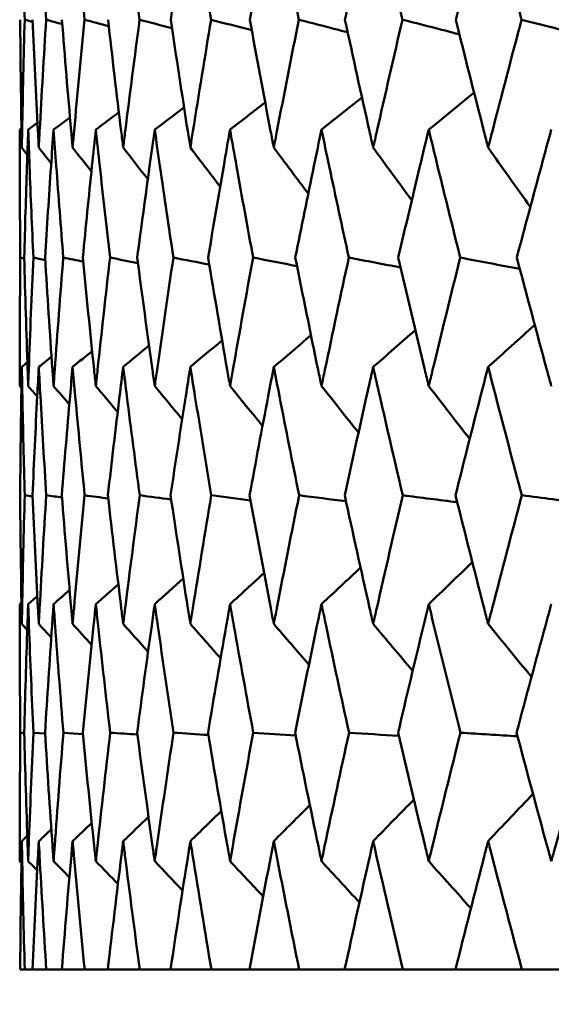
# Model space of a CAD drawing. Header units: millimetres. Extents: x 123 to 2417, y 726 to 3130.
# Tile 42 of 196: x 720.24 to 722.71, y 808.15 to 812.74. Entities that reach past the tile are written whole.
import ezdxf

# ---------------------------------------------------------------- set-up
doc = ezdxf.new("R2010")
doc.units = ezdxf.units.MM
doc.header["$LTSCALE"] = 12
doc.layers.add('Widoczne (ISO)', color=7, linetype='Continuous', lineweight=50)

msp = doc.modelspace()

# ---------------------------------------------------------------- linework, layer by layer
at = {"layer": 'Widoczne (ISO)'}
for p, q in [((720.2597, 811.6272), (720.2414, 811.6311)), ((720.2984, 810.5192), (720.262, 810.5243)), ((720.2595, 809.4179), (720.2414, 809.4192)), ((720.3567, 809.4154), (720.3023, 809.4192)), ((720.5324, 809.413), (720.4418, 809.4192)), ((720.2406, 808.3166), (720.262, 808.3166)), ((720.2981, 808.3166), (720.262, 808.3166)), ((720.2981, 808.3166), (720.3623, 808.3166)), ((720.4343, 808.3166), (720.3623, 808.3166)), ((720.4343, 808.3166), (720.541, 808.3166)), ((720.6487, 808.3166), (720.541, 808.3166)), ((720.6487, 808.3166), (720.7974, 808.3166)), ((720.9404, 808.3166), (720.7974, 808.3166)), ((720.9404, 808.3166), (721.1305, 808.3166)), ((721.3082, 808.3166), (721.1305, 808.3166)), ((721.3082, 808.3166), (721.5391, 808.3166)), ((721.7508, 808.3166), (721.5391, 808.3166)), ((721.7508, 808.3166), (722.0215, 808.3166)), ((722.2663, 808.3166), (722.0215, 808.3166)), ((722.2663, 808.3166), (722.5757, 808.3166)), ((722.8527, 808.3166), (722.5757, 808.3166))]:
    msp.add_line(p, q, dxfattribs=at)
msp.add_circle((740.2385, 776.3166), 50, dxfattribs=at)
for points, knots in [([(720.2618, 812.7387), (720.2583, 812.8684), (720.2551, 812.9981), (720.2509, 813.1955), (720.2496, 813.2632), (720.2484, 813.3308)], [0.01681985, 0.01681985, 0.01681985, 0.01681985, 0.06159108, 0.06159108, 0.08495433, 0.08495433, 0.08495433, 0.08495433]), ([(720.3618, 812.7387), (720.3537, 812.8684), (720.3459, 812.9981), (720.3347, 813.1955), (720.3309, 813.2632), (720.3273, 813.3308)], [0.01681985, 0.01681985, 0.01681985, 0.01681985, 0.06159108, 0.06159108, 0.08495433, 0.08495433, 0.08495433, 0.08495433]), ([(720.5403, 812.7387), (720.5275, 812.8684), (720.5151, 812.9981), (720.4969, 813.1955), (720.4908, 813.2632), (720.4848, 813.3308)], [0.01681985, 0.01681985, 0.01681985, 0.01681985, 0.06159108, 0.06159108, 0.08495433, 0.08495433, 0.08495433, 0.08495433]), ([(720.7965, 812.7387), (720.7792, 812.8684), (720.7623, 812.9981), (720.7371, 813.1955), (720.7286, 813.2632), (720.7202, 813.3308)], [0.01681985, 0.01681985, 0.01681985, 0.01681985, 0.06159108, 0.06159108, 0.08495433, 0.08495433, 0.08495433, 0.08495433]), ([(721.0327, 813.3308), (721.0219, 813.2632), (721.0113, 813.1955), (720.9806, 812.9981), (720.9608, 812.8684), (720.9414, 812.7387)], [0.03825175, 0.03825175, 0.03825175, 0.03825175, 0.06160817, 0.06160817, 0.10638617, 0.10638617, 0.10638617, 0.10638617]), ([(721.1294, 812.7387), (721.1076, 812.8684), (721.0862, 812.9981), (721.0543, 813.1955), (721.0434, 813.2632), (721.0327, 813.3308)], [0.01681985, 0.01681985, 0.01681985, 0.01681985, 0.06159108, 0.06159108, 0.08495433, 0.08495433, 0.08495433, 0.08495433]), ([(721.4209, 813.3308), (721.4079, 813.2632), (721.3949, 813.1955), (721.3575, 812.9981), (721.3333, 812.8684), (721.3094, 812.7387)], [0.03825175, 0.03825175, 0.03825175, 0.03825175, 0.06160817, 0.06160817, 0.10638617, 0.10638617, 0.10638617, 0.10638617]), ([(721.5377, 812.7387), (721.5116, 812.8684), (721.4858, 812.9981), (721.4471, 813.1955), (721.434, 813.2632), (721.4209, 813.3308)], [0.01681985, 0.01681985, 0.01681985, 0.01681985, 0.06159108, 0.06159108, 0.08495433, 0.08495433, 0.08495433, 0.08495433]), ([(721.8834, 813.3308), (721.8681, 813.2632), (721.8529, 813.1955), (721.8089, 812.9981), (721.7804, 812.8684), (721.7522, 812.7387)], [0.03825175, 0.03825175, 0.03825175, 0.03825175, 0.06160817, 0.06160817, 0.10638617, 0.10638617, 0.10638617, 0.10638617]), ([(722.0199, 812.7387), (721.9894, 812.8684), (721.9594, 812.9981), (721.9141, 813.1955), (721.8987, 813.2632), (721.8834, 813.3308)], [0.01681985, 0.01681985, 0.01681985, 0.01681985, 0.06159108, 0.06159108, 0.08495433, 0.08495433, 0.08495433, 0.08495433]), ([(722.4184, 813.3308), (722.4009, 813.2632), (722.3835, 813.1955), (722.3331, 812.9981), (722.3003, 812.8684), (722.2679, 812.7387)], [0.03825175, 0.03825175, 0.03825175, 0.03825175, 0.06160817, 0.06160817, 0.10638617, 0.10638617, 0.10638617, 0.10638617]), ([(722.5739, 812.7387), (722.5393, 812.8684), (722.5051, 812.9981), (722.4535, 813.1955), (722.4359, 813.2632), (722.4184, 813.3308)], [0.01681985, 0.01681985, 0.01681985, 0.01681985, 0.06159108, 0.06159108, 0.08495433, 0.08495433, 0.08495433, 0.08495433]), ([(720.2407, 812.7387), (720.2421, 812.5657), (720.2442, 812.3926), (720.2475, 812.194), (720.2479, 812.1685), (720.2484, 812.1429)], [0.02053386, 0.02053386, 0.02053386, 0.02053386, 0.08016461, 0.08016461, 0.08898694, 0.08898694, 0.08898694, 0.08898694]), ([(720.2484, 812.1429), (720.2489, 812.1684), (720.2493, 812.1939), (720.2531, 812.3925), (720.2571, 812.5656), (720.2618, 812.7387)], [0.07138254, 0.07138254, 0.07138254, 0.07138254, 0.08018544, 0.08018544, 0.13983561, 0.13983561, 0.13983561, 0.13983561]), ([(720.2984, 812.7387), (720.306, 812.5657), (720.3143, 812.3926), (720.3246, 812.194), (720.3259, 812.1685), (720.3273, 812.1429)], [0.02053386, 0.02053386, 0.02053386, 0.02053386, 0.08016461, 0.08016461, 0.08898694, 0.08898694, 0.08898694, 0.08898694]), ([(720.3273, 812.1429), (720.3287, 812.1684), (720.33, 812.1939), (720.3408, 812.3925), (720.351, 812.5656), (720.3618, 812.7387)], [0.07138254, 0.07138254, 0.07138254, 0.07138254, 0.08018544, 0.08018544, 0.13983561, 0.13983561, 0.13983561, 0.13983561]), ([(720.4349, 812.7387), (720.4485, 812.5657), (720.4629, 812.3926), (720.4803, 812.194), (720.4825, 812.1685), (720.4848, 812.1429)], [0.02053386, 0.02053386, 0.02053386, 0.02053386, 0.08016461, 0.08016461, 0.08898694, 0.08898694, 0.08898694, 0.08898694]), ([(720.4848, 812.1429), (720.487, 812.1684), (720.4893, 812.1939), (720.5071, 812.3925), (720.5234, 812.5656), (720.5403, 812.7387)], [0.07138254, 0.07138254, 0.07138254, 0.07138254, 0.08018544, 0.08018544, 0.13983561, 0.13983561, 0.13983561, 0.13983561]), ([(720.6495, 812.7387), (720.6692, 812.5657), (720.6896, 812.3926), (720.7139, 812.194), (720.717, 812.1685), (720.7202, 812.1429)], [0.02053386, 0.02053386, 0.02053386, 0.02053386, 0.08016461, 0.08016461, 0.08898694, 0.08898694, 0.08898694, 0.08898694]), ([(720.7202, 812.1429), (720.7234, 812.1684), (720.7265, 812.1939), (720.7513, 812.3925), (720.7735, 812.5656), (720.7965, 812.7387)], [0.07138254, 0.07138254, 0.07138254, 0.07138254, 0.08018544, 0.08018544, 0.13983561, 0.13983561, 0.13983561, 0.13983561]), ([(720.9414, 812.7387), (720.9671, 812.5657), (720.9935, 812.3926), (721.0246, 812.194), (721.0286, 812.1685), (721.0327, 812.1429)], [0.02053386, 0.02053386, 0.02053386, 0.02053386, 0.08016461, 0.08016461, 0.08898694, 0.08898694, 0.08898694, 0.08898694]), ([(721.0327, 812.1429), (721.0367, 812.1684), (721.0407, 812.1939), (721.0723, 812.3925), (721.1005, 812.5656), (721.1294, 812.7387)], [0.07138254, 0.07138254, 0.07138254, 0.07138254, 0.08018544, 0.08018544, 0.13983561, 0.13983561, 0.13983561, 0.13983561]), ([(721.3094, 812.7387), (721.341, 812.5657), (721.3733, 812.3926), (721.4111, 812.194), (721.416, 812.1685), (721.4209, 812.1429)], [0.02053386, 0.02053386, 0.02053386, 0.02053386, 0.08016461, 0.08016461, 0.08898694, 0.08898694, 0.08898694, 0.08898694]), ([(721.4209, 812.1429), (721.4258, 812.1684), (721.4307, 812.1939), (721.469, 812.3925), (721.503, 812.5656), (721.5377, 812.7387)], [0.07138254, 0.07138254, 0.07138254, 0.07138254, 0.08018544, 0.08018544, 0.13983561, 0.13983561, 0.13983561, 0.13983561]), ([(721.7522, 812.7387), (721.7895, 812.5657), (721.8276, 812.3926), (721.872, 812.194), (721.8777, 812.1685), (721.8834, 812.1429)], [0.02053386, 0.02053386, 0.02053386, 0.02053386, 0.08016461, 0.08016461, 0.08898694, 0.08898694, 0.08898694, 0.08898694]), ([(721.8834, 812.1429), (721.8892, 812.1684), (721.8949, 812.1939), (721.9398, 812.3925), (721.9795, 812.5656), (722.0199, 812.7387)], [0.07138254, 0.07138254, 0.07138254, 0.07138254, 0.08018544, 0.08018544, 0.13983561, 0.13983561, 0.13983561, 0.13983561]), ([(722.2679, 812.7387), (722.3109, 812.5657), (722.3545, 812.3926), (722.4053, 812.194), (722.4118, 812.1685), (722.4184, 812.1429)], [0.02053386, 0.02053386, 0.02053386, 0.02053386, 0.08016461, 0.08016461, 0.08898694, 0.08898694, 0.08898694, 0.08898694]), ([(722.4184, 812.1429), (722.425, 812.1684), (722.4315, 812.1939), (722.4828, 812.3925), (722.528, 812.5656), (722.5739, 812.7387)], [0.07138254, 0.07138254, 0.07138254, 0.07138254, 0.08018544, 0.08018544, 0.13983561, 0.13983561, 0.13983561, 0.13983561]), ([(720.2414, 811.6311), (720.24, 811.7731), (720.2392, 811.9151), (720.2386, 812.1136), (720.2385, 812.1701), (720.2385, 812.2267)], [0.01259731, 0.01259731, 0.01259731, 0.01259731, 0.06159863, 0.06159863, 0.08110666, 0.08110666, 0.08110666, 0.08110666]), ([(720.278, 812.2267), (720.276, 812.1701), (720.274, 812.1136), (720.2675, 811.9151), (720.2633, 811.7731), (720.2596, 811.6311)], [0.04208868, 0.04208868, 0.04208868, 0.04208868, 0.06158988, 0.06158988, 0.11059803, 0.11059803, 0.11059803, 0.11059803]), ([(720.3021, 811.6311), (720.2957, 811.7731), (720.2897, 811.9151), (720.2821, 812.1136), (720.28, 812.1701), (720.278, 812.2267)], [0.01259731, 0.01259731, 0.01259731, 0.01259731, 0.06159863, 0.06159863, 0.08110666, 0.08110666, 0.08110666, 0.08110666]), ([(720.3962, 812.2267), (720.3922, 812.1701), (720.3883, 812.1136), (720.3747, 811.9151), (720.3654, 811.7731), (720.3566, 811.6311)], [0.04208868, 0.04208868, 0.04208868, 0.04208868, 0.06158988, 0.06158988, 0.11059803, 0.11059803, 0.11059803, 0.11059803]), ([(720.4415, 811.6311), (720.4301, 811.7731), (720.4191, 811.9151), (720.4044, 812.1136), (720.4003, 812.1701), (720.3962, 812.2267)], [0.01259731, 0.01259731, 0.01259731, 0.01259731, 0.06159863, 0.06159863, 0.08110666, 0.08110666, 0.08110666, 0.08110666]), ([(720.5928, 812.2267), (720.5868, 812.1701), (720.5808, 812.1136), (720.5602, 811.9151), (720.5459, 811.7731), (720.5321, 811.6311)], [0.04208868, 0.04208868, 0.04208868, 0.04208868, 0.06158988, 0.06158988, 0.11059803, 0.11059803, 0.11059803, 0.11059803]), ([(720.6591, 811.6311), (720.6426, 811.7731), (720.6266, 811.9151), (720.6049, 812.1136), (720.5988, 812.1701), (720.5928, 812.2267)], [0.01259731, 0.01259731, 0.01259731, 0.01259731, 0.06159863, 0.06159863, 0.08110666, 0.08110666, 0.08110666, 0.08110666]), ([(720.8669, 812.2267), (720.8589, 812.1701), (720.851, 812.1136), (720.8234, 811.9151), (720.8042, 811.7731), (720.7854, 811.6311)], [0.04208868, 0.04208868, 0.04208868, 0.04208868, 0.06158988, 0.06158988, 0.11059803, 0.11059803, 0.11059803, 0.11059803]), ([(720.9539, 811.6311), (720.9325, 811.7731), (720.9115, 811.9151), (720.8829, 812.1136), (720.8749, 812.1701), (720.8669, 812.2267)], [0.01259731, 0.01259731, 0.01259731, 0.01259731, 0.06159863, 0.06159863, 0.08110666, 0.08110666, 0.08110666, 0.08110666]), ([(721.2174, 812.2267), (721.2075, 812.1701), (721.1976, 812.1136), (721.1632, 811.9151), (721.1391, 811.7731), (721.1155, 811.6311)], [0.04208868, 0.04208868, 0.04208868, 0.04208868, 0.06158988, 0.06158988, 0.11059803, 0.11059803, 0.11059803, 0.11059803]), ([(721.3248, 811.6311), (721.2985, 811.7731), (721.2728, 811.9151), (721.2373, 812.1136), (721.2273, 812.1701), (721.2174, 812.2267)], [0.01259731, 0.01259731, 0.01259731, 0.01259731, 0.06159863, 0.06159863, 0.08110666, 0.08110666, 0.08110666, 0.08110666]), ([(721.643, 812.2267), (721.6312, 812.1701), (721.6194, 812.1136), (721.5784, 811.9151), (721.5494, 811.7731), (721.521, 811.6311)], [0.04208868, 0.04208868, 0.04208868, 0.04208868, 0.06158988, 0.06158988, 0.11059803, 0.11059803, 0.11059803, 0.11059803]), ([(721.7703, 811.6311), (721.7394, 811.7731), (721.7088, 811.9151), (721.6667, 812.1136), (721.6548, 812.1701), (721.643, 812.2267)], [0.01259731, 0.01259731, 0.01259731, 0.01259731, 0.06159863, 0.06159863, 0.08110666, 0.08110666, 0.08110666, 0.08110666]), ([(722.142, 812.2267), (722.1283, 812.1701), (722.1147, 812.1136), (722.0671, 811.9151), (722.0335, 811.7731), (722.0004, 811.6311)], [0.04208868, 0.04208868, 0.04208868, 0.04208868, 0.06158988, 0.06158988, 0.11059803, 0.11059803, 0.11059803, 0.11059803]), ([(722.2888, 811.6311), (722.2532, 811.7731), (722.218, 811.9151), (722.1694, 812.1136), (722.1557, 812.1701), (722.142, 812.2267)], [0.01259731, 0.01259731, 0.01259731, 0.01259731, 0.06159863, 0.06159863, 0.08110666, 0.08110666, 0.08110666, 0.08110666]), ([(722.7124, 812.2267), (722.6969, 812.1701), (722.6815, 812.1136), (722.6276, 811.9151), (722.5895, 811.7731), (722.5518, 811.6311)], [0.04208868, 0.04208868, 0.04208868, 0.04208868, 0.06158988, 0.06158988, 0.11059803, 0.11059803, 0.11059803, 0.11059803]), ([(720.2385, 811.0331), (720.2385, 811.0584), (720.2385, 811.0837), (720.2388, 811.283), (720.2397, 811.4571), (720.2414, 811.6311)], [0.06686277, 0.06686277, 0.06686277, 0.06686277, 0.07557848, 0.07557848, 0.13558897, 0.13558897, 0.13558897, 0.13558897]), ([(720.2596, 811.6311), (720.2641, 811.4571), (720.2694, 811.2831), (720.2762, 811.0838), (720.2771, 811.0584), (720.278, 811.0331)], [0.01556037, 0.01556037, 0.01556037, 0.01556037, 0.07555527, 0.07555527, 0.08428623, 0.08428623, 0.08428623, 0.08428623]), ([(720.278, 811.0331), (720.2789, 811.0584), (720.2798, 811.0837), (720.2871, 811.283), (720.2943, 811.4571), (720.3021, 811.6311)], [0.06686277, 0.06686277, 0.06686277, 0.06686277, 0.07557848, 0.07557848, 0.13558897, 0.13558897, 0.13558897, 0.13558897]), ([(720.3566, 811.6311), (720.3673, 811.4571), (720.3787, 811.2831), (720.3927, 811.0838), (720.3944, 811.0584), (720.3962, 811.0331)], [0.01556037, 0.01556037, 0.01556037, 0.01556037, 0.07555527, 0.07555527, 0.08428623, 0.08428623, 0.08428623, 0.08428623]), ([(720.3962, 811.0331), (720.398, 811.0584), (720.3998, 811.0837), (720.4142, 811.283), (720.4275, 811.4571), (720.4415, 811.6311)], [0.06686277, 0.06686277, 0.06686277, 0.06686277, 0.07557848, 0.07557848, 0.13558897, 0.13558897, 0.13558897, 0.13558897]), ([(720.5321, 811.6311), (720.549, 811.4571), (720.5665, 811.2831), (720.5874, 811.0838), (720.5901, 811.0584), (720.5928, 811.0331)], [0.01556037, 0.01556037, 0.01556037, 0.01556037, 0.07555527, 0.07555527, 0.08428623, 0.08428623, 0.08428623, 0.08428623]), ([(720.5928, 811.0331), (720.5955, 811.0584), (720.5982, 811.0837), (720.6196, 811.283), (720.639, 811.4571), (720.6591, 811.6311)], [0.06686277, 0.06686277, 0.06686277, 0.06686277, 0.07557848, 0.07557848, 0.13558897, 0.13558897, 0.13558897, 0.13558897]), ([(720.7854, 811.6311), (720.8083, 811.4571), (720.8319, 811.2831), (720.8597, 811.0838), (720.8633, 811.0584), (720.8669, 811.0331)], [0.01556037, 0.01556037, 0.01556037, 0.01556037, 0.07555527, 0.07555527, 0.08428623, 0.08428623, 0.08428623, 0.08428623]), ([(720.8669, 811.0331), (720.8704, 811.0584), (720.874, 811.0837), (720.9023, 811.283), (720.9278, 811.4571), (720.9539, 811.6311)], [0.06686277, 0.06686277, 0.06686277, 0.06686277, 0.07557848, 0.07557848, 0.13558897, 0.13558897, 0.13558897, 0.13558897]), ([(721.1155, 811.6311), (721.1443, 811.4571), (721.1739, 811.2831), (721.2086, 811.0838), (721.213, 811.0584), (721.2174, 811.0331)], [0.01556037, 0.01556037, 0.01556037, 0.01556037, 0.07555527, 0.07555527, 0.08428623, 0.08428623, 0.08428623, 0.08428623]), ([(721.2174, 811.0331), (721.2218, 811.0584), (721.2263, 811.0837), (721.2614, 811.283), (721.2928, 811.4571), (721.3248, 811.6311)], [0.06686277, 0.06686277, 0.06686277, 0.06686277, 0.07557848, 0.07557848, 0.13558897, 0.13558897, 0.13558897, 0.13558897]), ([(721.521, 811.6311), (721.5557, 811.4571), (721.5911, 811.2831), (721.6325, 811.0838), (721.6377, 811.0584), (721.643, 811.0331)], [0.01556037, 0.01556037, 0.01556037, 0.01556037, 0.07555527, 0.07555527, 0.08428623, 0.08428623, 0.08428623, 0.08428623]), ([(721.643, 811.0331), (721.6483, 811.0584), (721.6536, 811.0837), (721.6954, 811.283), (721.7325, 811.4571), (721.7703, 811.6311)], [0.06686277, 0.06686277, 0.06686277, 0.06686277, 0.07557848, 0.07557848, 0.13558897, 0.13558897, 0.13558897, 0.13558897]), ([(722.0004, 811.6311), (722.0408, 811.4571), (722.0819, 811.2831), (722.1298, 811.0838), (722.1359, 811.0584), (722.142, 811.0331)], [0.01556037, 0.01556037, 0.01556037, 0.01556037, 0.07555527, 0.07555527, 0.08428623, 0.08428623, 0.08428623, 0.08428623]), ([(722.142, 811.0331), (722.1481, 811.0584), (722.1542, 811.0837), (722.2025, 811.283), (722.2453, 811.4571), (722.2888, 811.6311)], [0.06686277, 0.06686277, 0.06686277, 0.06686277, 0.07557848, 0.07557848, 0.13558897, 0.13558897, 0.13558897, 0.13558897]), ([(722.5518, 811.6311), (722.5977, 811.4571), (722.6444, 811.2831), (722.6986, 811.0838), (722.7055, 811.0584), (722.7124, 811.0331)], [0.01556037, 0.01556037, 0.01556037, 0.01556037, 0.07555527, 0.07555527, 0.08428623, 0.08428623, 0.08428623, 0.08428623]), ([(720.2484, 811.1219), (720.2476, 811.0768), (720.2468, 811.0317), (720.2437, 810.8325), (720.2419, 810.6784), (720.2406, 810.5243)], [0.04598621, 0.04598621, 0.04598621, 0.04598621, 0.06155279, 0.06155279, 0.11473062, 0.11473062, 0.11473062, 0.11473062]), ([(720.262, 810.5243), (720.2577, 810.6784), (720.2541, 810.8325), (720.2501, 811.0316), (720.2492, 811.0768), (720.2484, 811.1219)], [0.00838421, 0.00838421, 0.00838421, 0.00838421, 0.06155515, 0.06155515, 0.07712864, 0.07712864, 0.07712864, 0.07712864]), ([(720.3273, 811.1219), (720.3249, 811.0768), (720.3225, 811.0317), (720.3123, 810.8325), (720.305, 810.6784), (720.2982, 810.5243)], [0.04598621, 0.04598621, 0.04598621, 0.04598621, 0.06155279, 0.06155279, 0.11473062, 0.11473062, 0.11473062, 0.11473062]), ([(720.3622, 810.5243), (720.3524, 810.6784), (720.3433, 810.8325), (720.3322, 811.0316), (720.3297, 811.0768), (720.3273, 811.1219)], [0.00838421, 0.00838421, 0.00838421, 0.00838421, 0.06155515, 0.06155515, 0.07712864, 0.07712864, 0.07712864, 0.07712864]), ([(720.4848, 811.1219), (720.4808, 811.0768), (720.4768, 811.0317), (720.4595, 810.8325), (720.4467, 810.6784), (720.4345, 810.5243)], [0.04598621, 0.04598621, 0.04598621, 0.04598621, 0.06155279, 0.06155279, 0.11473062, 0.11473062, 0.11473062, 0.11473062]), ([(720.5408, 810.5243), (720.5256, 810.6784), (720.511, 810.8325), (720.4928, 811.0316), (720.4888, 811.0768), (720.4848, 811.1219)], [0.00838421, 0.00838421, 0.00838421, 0.00838421, 0.06155515, 0.06155515, 0.07712864, 0.07712864, 0.07712864, 0.07712864]), ([(720.7202, 811.1219), (720.7146, 811.0768), (720.7091, 811.0317), (720.6848, 810.8325), (720.6665, 810.6784), (720.6489, 810.5243)], [0.04598621, 0.04598621, 0.04598621, 0.04598621, 0.06155279, 0.06155279, 0.11473062, 0.11473062, 0.11473062, 0.11473062]), ([(720.7972, 810.5243), (720.7766, 810.6784), (720.7566, 810.8325), (720.7314, 811.0316), (720.7258, 811.0768), (720.7202, 811.1219)], [0.00838421, 0.00838421, 0.00838421, 0.00838421, 0.06155515, 0.06155515, 0.07712864, 0.07712864, 0.07712864, 0.07712864]), ([(721.0327, 811.1219), (721.0255, 811.0768), (721.0184, 811.0317), (720.9872, 810.8325), (720.9636, 810.6784), (720.9406, 810.5243)], [0.04598621, 0.04598621, 0.04598621, 0.04598621, 0.06155279, 0.06155279, 0.11473062, 0.11473062, 0.11473062, 0.11473062]), ([(721.1303, 810.5243), (721.1044, 810.6784), (721.0791, 810.8325), (721.047, 811.0316), (721.0398, 811.0768), (721.0327, 811.1219)], [0.00838421, 0.00838421, 0.00838421, 0.00838421, 0.06155515, 0.06155515, 0.07712864, 0.07712864, 0.07712864, 0.07712864]), ([(721.4209, 811.1219), (721.4122, 811.0768), (721.4036, 811.0317), (721.3656, 810.8325), (721.3368, 810.6784), (721.3085, 810.5243)], [0.04598621, 0.04598621, 0.04598621, 0.04598621, 0.06155279, 0.06155279, 0.11473062, 0.11473062, 0.11473062, 0.11473062]), ([(721.5388, 810.5243), (721.5077, 810.6784), (721.4771, 810.8325), (721.4384, 811.0316), (721.4296, 811.0768), (721.4209, 811.1219)], [0.00838421, 0.00838421, 0.00838421, 0.00838421, 0.06155515, 0.06155515, 0.07712864, 0.07712864, 0.07712864, 0.07712864]), ([(721.8834, 811.1219), (721.8733, 811.0768), (721.8631, 811.0317), (721.8185, 810.8325), (721.7846, 810.6784), (721.7511, 810.5243)], [0.04598621, 0.04598621, 0.04598621, 0.04598621, 0.06155279, 0.06155279, 0.11473062, 0.11473062, 0.11473062, 0.11473062]), ([(722.0211, 810.5243), (721.9849, 810.6784), (721.9493, 810.8325), (721.9039, 811.0316), (721.8936, 811.0768), (721.8834, 811.1219)], [0.00838421, 0.00838421, 0.00838421, 0.00838421, 0.06155515, 0.06155515, 0.07712864, 0.07712864, 0.07712864, 0.07712864]), ([(722.4184, 811.1219), (722.4068, 811.0768), (722.3952, 811.0317), (722.3441, 810.8325), (722.3051, 810.6784), (722.2667, 810.5243)], [0.04598621, 0.04598621, 0.04598621, 0.04598621, 0.06155279, 0.06155279, 0.11473062, 0.11473062, 0.11473062, 0.11473062]), ([(722.5753, 810.5243), (722.5342, 810.6784), (722.4936, 810.8325), (722.4418, 811.0316), (722.4301, 811.0768), (722.4184, 811.1219)], [0.00838421, 0.00838421, 0.00838421, 0.00838421, 0.06155515, 0.06155515, 0.07712864, 0.07712864, 0.07712864, 0.07712864]), ([(720.2406, 810.5243), (720.242, 810.3492), (720.2442, 810.1741), (720.2475, 809.9745), (720.248, 809.95), (720.2484, 809.9255)], [0.01044349, 0.01044349, 0.01044349, 0.01044349, 0.07085106, 0.07085106, 0.07930241, 0.07930241, 0.07930241, 0.07930241]), ([(720.2484, 809.9255), (720.2488, 809.9499), (720.2493, 809.9744), (720.2531, 810.174), (720.2572, 810.3492), (720.262, 810.5243)], [0.06241522, 0.06241522, 0.06241522, 0.06241522, 0.0708546, 0.0708546, 0.13127416, 0.13127416, 0.13127416, 0.13127416]), ([(720.2982, 810.5243), (720.3059, 810.3492), (720.3143, 810.1741), (720.3247, 809.9745), (720.326, 809.95), (720.3273, 809.9255)], [0.01044349, 0.01044349, 0.01044349, 0.01044349, 0.07085106, 0.07085106, 0.07930241, 0.07930241, 0.07930241, 0.07930241]), ([(720.3273, 809.9255), (720.3286, 809.9499), (720.3299, 809.9744), (720.3408, 810.174), (720.3511, 810.3492), (720.3622, 810.5243)], [0.06241522, 0.06241522, 0.06241522, 0.06241522, 0.0708546, 0.0708546, 0.13127416, 0.13127416, 0.13127416, 0.13127416]), ([(720.4345, 810.5243), (720.4483, 810.3492), (720.4629, 810.1741), (720.4804, 809.9745), (720.4826, 809.95), (720.4848, 809.9255)], [0.01044349, 0.01044349, 0.01044349, 0.01044349, 0.07085106, 0.07085106, 0.07930241, 0.07930241, 0.07930241, 0.07930241]), ([(720.4848, 809.9255), (720.4869, 809.9499), (720.4891, 809.9744), (720.5071, 810.174), (720.5236, 810.3492), (720.5408, 810.5243)], [0.06241522, 0.06241522, 0.06241522, 0.06241522, 0.0708546, 0.0708546, 0.13127416, 0.13127416, 0.13127416, 0.13127416]), ([(720.6489, 810.5243), (720.6689, 810.3492), (720.6897, 810.1741), (720.7141, 809.9745), (720.7172, 809.95), (720.7202, 809.9255)], [0.01044349, 0.01044349, 0.01044349, 0.01044349, 0.07085106, 0.07085106, 0.07930241, 0.07930241, 0.07930241, 0.07930241]), ([(720.7202, 809.9255), (720.7232, 809.9499), (720.7263, 809.9744), (720.7512, 810.174), (720.7738, 810.3492), (720.7972, 810.5243)], [0.06241522, 0.06241522, 0.06241522, 0.06241522, 0.0708546, 0.0708546, 0.13127416, 0.13127416, 0.13127416, 0.13127416]), ([(720.9406, 810.5243), (720.9667, 810.3492), (720.9935, 810.1741), (721.0249, 809.9745), (721.0288, 809.95), (721.0327, 809.9255)], [0.01044349, 0.01044349, 0.01044349, 0.01044349, 0.07085106, 0.07085106, 0.07930241, 0.07930241, 0.07930241, 0.07930241]), ([(721.0327, 809.9255), (721.0365, 809.9499), (721.0404, 809.9744), (721.0723, 810.174), (721.1009, 810.3492), (721.1303, 810.5243)], [0.06241522, 0.06241522, 0.06241522, 0.06241522, 0.0708546, 0.0708546, 0.13127416, 0.13127416, 0.13127416, 0.13127416]), ([(721.3085, 810.5243), (721.3406, 810.3492), (721.3733, 810.1741), (721.4115, 809.9745), (721.4162, 809.95), (721.4209, 809.9255)], [0.01044349, 0.01044349, 0.01044349, 0.01044349, 0.07085106, 0.07085106, 0.07930241, 0.07930241, 0.07930241, 0.07930241]), ([(721.4209, 809.9255), (721.4256, 809.9499), (721.4303, 809.9744), (721.469, 810.174), (721.5035, 810.3492), (721.5388, 810.5243)], [0.06241522, 0.06241522, 0.06241522, 0.06241522, 0.0708546, 0.0708546, 0.13127416, 0.13127416, 0.13127416, 0.13127416]), ([(721.7511, 810.5243), (721.789, 810.3492), (721.8276, 810.1741), (721.8724, 809.9745), (721.8779, 809.95), (721.8834, 809.9255)], [0.01044349, 0.01044349, 0.01044349, 0.01044349, 0.07085106, 0.07085106, 0.07930241, 0.07930241, 0.07930241, 0.07930241]), ([(721.8834, 809.9255), (721.889, 809.9499), (721.8945, 809.9744), (721.9397, 810.174), (721.9801, 810.3492), (722.0211, 810.5243)], [0.06241522, 0.06241522, 0.06241522, 0.06241522, 0.0708546, 0.0708546, 0.13127416, 0.13127416, 0.13127416, 0.13127416]), ([(722.2667, 810.5243), (722.3103, 810.3492), (722.3545, 810.1741), (722.4058, 809.9745), (722.4121, 809.95), (722.4184, 809.9255)], [0.01044349, 0.01044349, 0.01044349, 0.01044349, 0.07085106, 0.07085106, 0.07930241, 0.07930241, 0.07930241, 0.07930241]), ([(722.4184, 809.9255), (722.4247, 809.9499), (722.431, 809.9744), (722.4827, 810.174), (722.5287, 810.3492), (722.5753, 810.5243)], [0.06241522, 0.06241522, 0.06241522, 0.06241522, 0.0708546, 0.0708546, 0.13127416, 0.13127416, 0.13127416, 0.13127416]), ([(720.2414, 809.4192), (720.2398, 809.5851), (720.2389, 809.7511), (720.2386, 809.9505), (720.2385, 809.984), (720.2385, 810.0174)], [0.00418374, 0.00418374, 0.00418374, 0.00418374, 0.06147247, 0.06147247, 0.07302352, 0.07302352, 0.07302352, 0.07302352]), ([(720.278, 810.0174), (720.2768, 809.984), (720.2756, 809.9505), (720.2688, 809.7511), (720.2638, 809.5851), (720.2595, 809.4192)], [0.04993807, 0.04993807, 0.04993807, 0.04993807, 0.0614821, 0.0614821, 0.11877783, 0.11877783, 0.11877783, 0.11877783]), ([(720.3023, 809.4192), (720.2947, 809.5851), (720.2879, 809.7511), (720.2804, 809.9505), (720.2792, 809.984), (720.278, 810.0174)], [0.00418374, 0.00418374, 0.00418374, 0.00418374, 0.06147247, 0.06147247, 0.07302352, 0.07302352, 0.07302352, 0.07302352]), ([(720.3962, 810.0174), (720.3939, 809.984), (720.3915, 809.9505), (720.3776, 809.7511), (720.3667, 809.5851), (720.3564, 809.4192)], [0.04993807, 0.04993807, 0.04993807, 0.04993807, 0.0614821, 0.0614821, 0.11877783, 0.11877783, 0.11877783, 0.11877783]), ([(720.4418, 809.4192), (720.4284, 809.5851), (720.4156, 809.7511), (720.401, 809.9505), (720.3986, 809.984), (720.3962, 810.0174)], [0.00418374, 0.00418374, 0.00418374, 0.00418374, 0.06147247, 0.06147247, 0.07302352, 0.07302352, 0.07302352, 0.07302352]), ([(720.5928, 810.0174), (720.5892, 809.984), (720.5857, 809.9505), (720.5647, 809.7511), (720.5479, 809.5851), (720.5318, 809.4192)], [0.04993807, 0.04993807, 0.04993807, 0.04993807, 0.0614821, 0.0614821, 0.11877783, 0.11877783, 0.11877783, 0.11877783]), ([(720.6595, 809.4192), (720.6402, 809.5851), (720.6215, 809.7511), (720.6, 809.9505), (720.5964, 809.984), (720.5928, 810.0174)], [0.00418374, 0.00418374, 0.00418374, 0.00418374, 0.06147247, 0.06147247, 0.07302352, 0.07302352, 0.07302352, 0.07302352]), ([(720.8669, 810.0174), (720.8621, 809.984), (720.8574, 809.9505), (720.8295, 809.7511), (720.8069, 809.5851), (720.785, 809.4192)], [0.04993807, 0.04993807, 0.04993807, 0.04993807, 0.0614821, 0.0614821, 0.11877783, 0.11877783, 0.11877783, 0.11877783]), ([(720.9544, 809.4192), (720.9293, 809.5851), (720.9049, 809.7511), (720.8764, 809.9505), (720.8716, 809.984), (720.8669, 810.0174)], [0.00418374, 0.00418374, 0.00418374, 0.00418374, 0.06147247, 0.06147247, 0.07302352, 0.07302352, 0.07302352, 0.07302352]), ([(721.2174, 810.0174), (721.2115, 809.984), (721.2057, 809.9505), (721.1709, 809.7511), (721.1426, 809.5851), (721.1149, 809.4192)], [0.04993807, 0.04993807, 0.04993807, 0.04993807, 0.0614821, 0.0614821, 0.11877783, 0.11877783, 0.11877783, 0.11877783]), ([(721.3254, 809.4192), (721.2947, 809.5851), (721.2646, 809.7511), (721.2292, 809.9505), (721.2233, 809.984), (721.2174, 810.0174)], [0.00418374, 0.00418374, 0.00418374, 0.00418374, 0.06147247, 0.06147247, 0.07302352, 0.07302352, 0.07302352, 0.07302352]), ([(721.643, 810.0174), (721.636, 809.984), (721.629, 809.9505), (721.5875, 809.7511), (721.5536, 809.5851), (721.5203, 809.4192)], [0.04993807, 0.04993807, 0.04993807, 0.04993807, 0.0614821, 0.0614821, 0.11877783, 0.11877783, 0.11877783, 0.11877783]), ([(721.7711, 809.4192), (721.7348, 809.5851), (721.6991, 809.7511), (721.6571, 809.9505), (721.65, 809.984), (721.643, 810.0174)], [0.00418374, 0.00418374, 0.00418374, 0.00418374, 0.06147247, 0.06147247, 0.07302352, 0.07302352, 0.07302352, 0.07302352]), ([(722.142, 810.0174), (722.1339, 809.984), (722.1258, 809.9505), (722.0778, 809.7511), (722.0384, 809.5851), (721.9996, 809.4192)], [0.04993807, 0.04993807, 0.04993807, 0.04993807, 0.0614821, 0.0614821, 0.11877783, 0.11877783, 0.11877783, 0.11877783]), ([(722.2896, 809.4192), (722.2479, 809.5851), (722.2069, 809.7511), (722.1582, 809.9505), (722.1501, 809.984), (722.142, 810.0174)], [0.00418374, 0.00418374, 0.00418374, 0.00418374, 0.06147247, 0.06147247, 0.07302352, 0.07302352, 0.07302352, 0.07302352]), ([(722.7124, 810.0174), (722.7032, 809.984), (722.6941, 809.9505), (722.6397, 809.7511), (722.595, 809.5851), (722.5509, 809.4192)], [0.04993807, 0.04993807, 0.04993807, 0.04993807, 0.0614821, 0.0614821, 0.11877783, 0.11877783, 0.11877783, 0.11877783]), ([(720.2385, 808.8208), (720.2385, 808.844), (720.2385, 808.8672), (720.2388, 809.0666), (720.2397, 809.2429), (720.2414, 809.4192)], [0.05804162, 0.05804162, 0.05804162, 0.05804162, 0.06605559, 0.06605559, 0.12689392, 0.12689392, 0.12689392, 0.12689392]), ([(720.2595, 809.4192), (720.2641, 809.2429), (720.2694, 809.0667), (720.2764, 808.8673), (720.2772, 808.844), (720.278, 808.8208)], [0.00523804, 0.00523804, 0.00523804, 0.00523804, 0.06606705, 0.06606705, 0.07409033, 0.07409033, 0.07409033, 0.07409033]), ([(720.278, 808.8208), (720.2788, 808.844), (720.2797, 808.8672), (720.287, 809.0666), (720.2943, 809.2429), (720.3023, 809.4192)], [0.05804162, 0.05804162, 0.05804162, 0.05804162, 0.06605559, 0.06605559, 0.12689392, 0.12689392, 0.12689392, 0.12689392]), ([(720.3564, 809.4192), (720.3673, 809.2429), (720.3789, 809.0667), (720.3929, 808.8673), (720.3946, 808.844), (720.3962, 808.8208)], [0.00523804, 0.00523804, 0.00523804, 0.00523804, 0.06606705, 0.06606705, 0.07409033, 0.07409033, 0.07409033, 0.07409033]), ([(720.3962, 808.8208), (720.3979, 808.844), (720.3996, 808.8672), (720.414, 809.0666), (720.4275, 809.2429), (720.4418, 809.4192)], [0.05804162, 0.05804162, 0.05804162, 0.05804162, 0.06605559, 0.06605559, 0.12689392, 0.12689392, 0.12689392, 0.12689392]), ([(720.5318, 809.4192), (720.5489, 809.2429), (720.5668, 809.0667), (720.5878, 808.8673), (720.5903, 808.844), (720.5928, 808.8208)], [0.00523804, 0.00523804, 0.00523804, 0.00523804, 0.06606705, 0.06606705, 0.07409033, 0.07409033, 0.07409033, 0.07409033]), ([(720.5928, 808.8208), (720.5953, 808.844), (720.5978, 808.8672), (720.6193, 809.0666), (720.639, 809.2429), (720.6595, 809.4192)], [0.05804162, 0.05804162, 0.05804162, 0.05804162, 0.06605559, 0.06605559, 0.12689392, 0.12689392, 0.12689392, 0.12689392]), ([(720.785, 809.4192), (720.8083, 809.2429), (720.8323, 809.0667), (720.8603, 808.8673), (720.8636, 808.844), (720.8669, 808.8208)], [0.00523804, 0.00523804, 0.00523804, 0.00523804, 0.06606705, 0.06606705, 0.07409033, 0.07409033, 0.07409033, 0.07409033]), ([(720.8669, 808.8208), (720.8702, 808.844), (720.8735, 808.8672), (720.9019, 809.0666), (720.9278, 809.2429), (720.9544, 809.4192)], [0.05804162, 0.05804162, 0.05804162, 0.05804162, 0.06605559, 0.06605559, 0.12689392, 0.12689392, 0.12689392, 0.12689392]), ([(721.1149, 809.4192), (721.1443, 809.2429), (721.1743, 809.0667), (721.2092, 808.8673), (721.2133, 808.844), (721.2174, 808.8208)], [0.00523804, 0.00523804, 0.00523804, 0.00523804, 0.06606705, 0.06606705, 0.07409033, 0.07409033, 0.07409033, 0.07409033]), ([(721.2174, 808.8208), (721.2215, 808.844), (721.2256, 808.8672), (721.2609, 809.0666), (721.2928, 809.2429), (721.3254, 809.4192)], [0.05804162, 0.05804162, 0.05804162, 0.05804162, 0.06605559, 0.06605559, 0.12689392, 0.12689392, 0.12689392, 0.12689392]), ([(721.5203, 809.4192), (721.5556, 809.2429), (721.5917, 809.0667), (721.6333, 808.8673), (721.6381, 808.844), (721.643, 808.8208)], [0.00523804, 0.00523804, 0.00523804, 0.00523804, 0.06606705, 0.06606705, 0.07409033, 0.07409033, 0.07409033, 0.07409033]), ([(721.643, 808.8208), (721.6479, 808.844), (721.6528, 808.8672), (721.6948, 809.0666), (721.7326, 809.2429), (721.7711, 809.4192)], [0.05804162, 0.05804162, 0.05804162, 0.05804162, 0.06605559, 0.06605559, 0.12689392, 0.12689392, 0.12689392, 0.12689392]), ([(721.9996, 809.4192), (722.0407, 809.2429), (722.0826, 809.0667), (722.1307, 808.8673), (722.1364, 808.844), (722.142, 808.8208)], [0.00523804, 0.00523804, 0.00523804, 0.00523804, 0.06606705, 0.06606705, 0.07409033, 0.07409033, 0.07409033, 0.07409033]), ([(722.142, 808.8208), (722.1476, 808.844), (722.1533, 808.8672), (722.2018, 809.0666), (722.2454, 809.2429), (722.2896, 809.4192)], [0.05804162, 0.05804162, 0.05804162, 0.05804162, 0.06605559, 0.06605559, 0.12689392, 0.12689392, 0.12689392, 0.12689392]), ([(722.5509, 809.4192), (722.5977, 809.2429), (722.6451, 809.0667), (722.6997, 808.8673), (722.706, 808.844), (722.7124, 808.8208)], [0.00523804, 0.00523804, 0.00523804, 0.00523804, 0.06606705, 0.06606705, 0.07409033, 0.07409033, 0.07409033, 0.07409033]), ([(722.7124, 808.8208), (722.7188, 808.844), (722.7252, 808.8672), (722.7801, 809.0666), (722.8292, 809.2429), (722.879, 809.4192)], [0.05804162, 0.05804162, 0.05804162, 0.05804162, 0.06605559, 0.06605559, 0.12689392, 0.12689392, 0.12689392, 0.12689392]), ([(720.2484, 808.9142), (720.248, 808.8926), (720.2476, 808.8711), (720.2443, 808.6719), (720.2421, 808.4942), (720.2406, 808.3166)], [0.05393723, 0.05393723, 0.05393723, 0.05393723, 0.06137399, 0.06137399, 0.12273355, 0.12273355, 0.12273355, 0.12273355]), ([(720.262, 808.3166), (720.2571, 808.4942), (720.253, 808.6718), (720.2492, 808.8711), (720.2488, 808.8926), (720.2484, 808.9142)], [0, 0, 0, 0, 0.06135239, 0.06135239, 0.06879633, 0.06879633, 0.06879633, 0.06879633]), ([(720.3273, 808.9142), (720.3261, 808.8926), (720.325, 808.8711), (720.3145, 808.6719), (720.3059, 808.4942), (720.2981, 808.3166)], [0.05393723, 0.05393723, 0.05393723, 0.05393723, 0.06137399, 0.06137399, 0.12273355, 0.12273355, 0.12273355, 0.12273355]), ([(720.3623, 808.3166), (720.351, 808.4942), (720.3405, 808.6718), (720.3296, 808.8711), (720.3285, 808.8926), (720.3273, 808.9142)], [0, 0, 0, 0, 0.06135239, 0.06135239, 0.06879633, 0.06879633, 0.06879633, 0.06879633]), ([(720.4848, 808.9142), (720.4828, 808.8926), (720.4809, 808.8711), (720.4634, 808.6719), (720.4485, 808.4942), (720.4343, 808.3166)], [0.05393723, 0.05393723, 0.05393723, 0.05393723, 0.06137399, 0.06137399, 0.12273355, 0.12273355, 0.12273355, 0.12273355]), ([(720.541, 808.3166), (720.5234, 808.4942), (720.5066, 808.6718), (720.4886, 808.8711), (720.4867, 808.8926), (720.4848, 808.9142)], [0, 0, 0, 0, 0.06135239, 0.06135239, 0.06879633, 0.06879633, 0.06879633, 0.06879633]), ([(720.7202, 808.9142), (720.7175, 808.8926), (720.7149, 808.8711), (720.6903, 808.6719), (720.6691, 808.4942), (720.6487, 808.3166)], [0.05393723, 0.05393723, 0.05393723, 0.05393723, 0.06137399, 0.06137399, 0.12273355, 0.12273355, 0.12273355, 0.12273355]), ([(720.7974, 808.3166), (720.7736, 808.4942), (720.7505, 808.6718), (720.7256, 808.8711), (720.7229, 808.8926), (720.7202, 808.9142)], [0, 0, 0, 0, 0.06135239, 0.06135239, 0.06879633, 0.06879633, 0.06879633, 0.06879633]), ([(721.0327, 808.9142), (721.0292, 808.8926), (721.0258, 808.8711), (720.9943, 808.6719), (720.967, 808.4942), (720.9404, 808.3166)], [0.05393723, 0.05393723, 0.05393723, 0.05393723, 0.06137399, 0.06137399, 0.12273355, 0.12273355, 0.12273355, 0.12273355]), ([(721.1305, 808.3166), (721.1006, 808.4942), (721.0714, 808.6718), (721.0395, 808.8711), (721.0361, 808.8926), (721.0327, 808.9142)], [0, 0, 0, 0, 0.06135239, 0.06135239, 0.06879633, 0.06879633, 0.06879633, 0.06879633]), ([(721.4209, 808.9142), (721.4168, 808.8926), (721.4126, 808.8711), (721.3743, 808.6719), (721.3409, 808.4942), (721.3082, 808.3166)], [0.05393723, 0.05393723, 0.05393723, 0.05393723, 0.06137399, 0.06137399, 0.12273355, 0.12273355, 0.12273355, 0.12273355]), ([(721.5391, 808.3166), (721.5031, 808.4942), (721.4679, 808.6718), (721.4293, 808.8711), (721.4251, 808.8926), (721.4209, 808.9142)], [0, 0, 0, 0, 0.06135239, 0.06135239, 0.06879633, 0.06879633, 0.06879633, 0.06879633]), ([(721.8834, 808.9142), (721.8786, 808.8926), (721.8737, 808.8711), (721.8288, 808.6719), (721.7894, 808.4942), (721.7508, 808.3166)], [0.05393723, 0.05393723, 0.05393723, 0.05393723, 0.06137399, 0.06137399, 0.12273355, 0.12273355, 0.12273355, 0.12273355]), ([(722.0215, 808.3166), (721.9796, 808.4942), (721.9385, 808.6718), (721.8932, 808.8711), (721.8883, 808.8926), (721.8834, 808.9142)], [0, 0, 0, 0, 0.06135239, 0.06135239, 0.06879633, 0.06879633, 0.06879633, 0.06879633]), ([(722.4184, 808.9142), (722.4128, 808.8926), (722.4073, 808.8711), (722.3559, 808.6719), (722.3107, 808.4942), (722.2663, 808.3166)], [0.05393723, 0.05393723, 0.05393723, 0.05393723, 0.06137399, 0.06137399, 0.12273355, 0.12273355, 0.12273355, 0.12273355]), ([(722.5757, 808.3166), (722.5282, 808.4942), (722.4813, 808.6718), (722.4296, 808.8711), (722.424, 808.8926), (722.4184, 808.9142)], [0, 0, 0, 0, 0.06135239, 0.06135239, 0.06879633, 0.06879633, 0.06879633, 0.06879633])]:
    msp.add_open_spline(points, degree=3, knots=knots, dxfattribs=at)
for points in [[(720.2989, 812.7281), (720.2865, 812.7316), (720.2742, 812.7351), (720.2618, 812.7387)], [(720.4365, 812.718), (720.4116, 812.7249), (720.3867, 812.7318), (720.3618, 812.7387)], [(720.6529, 812.7082), (720.6154, 812.7183), (720.5778, 812.7285), (720.5403, 812.7387)], [(720.9473, 812.6986), (720.897, 812.712), (720.8468, 812.7253), (720.7965, 812.7387)], [(721.3185, 812.6893), (721.2554, 812.7058), (721.1924, 812.7222), (721.1294, 812.7387)], [(721.7649, 812.6801), (721.6892, 812.6996), (721.6135, 812.7191), (721.5377, 812.7387)], [(722.2848, 812.6709), (722.1965, 812.6935), (722.1082, 812.7161), (722.0199, 812.7387)], [(722.8762, 812.6616), (722.7754, 812.6873), (722.6747, 812.713), (722.5739, 812.7387)], [(722.142, 812.2267), (722.2123, 812.2841), (722.2827, 812.3415), (722.3531, 812.3989)], [(721.2174, 812.2267), (721.2719, 812.269), (721.3264, 812.3113), (721.3809, 812.3536)], [(721.643, 812.2267), (721.7058, 812.2765), (721.7686, 812.3264), (721.8314, 812.3763)], [(720.5928, 812.2267), (720.6286, 812.2536), (720.6643, 812.2805), (720.7001, 812.3074)], [(720.8669, 812.2267), (720.9123, 812.2613), (720.9578, 812.296), (721.0033, 812.3307)], [(720.278, 812.2267), (720.2924, 812.2373), (720.3068, 812.248), (720.3212, 812.2587)], [(720.3962, 812.2267), (720.4217, 812.2456), (720.4471, 812.2645), (720.4725, 812.2834)], [(720.2385, 812.2267), (720.2413, 812.2287), (720.2441, 812.2308), (720.2469, 812.2328)], [(720.2484, 812.1429), (720.2569, 812.1322), (720.2654, 812.1214), (720.274, 812.1107)], [(720.3273, 812.1429), (720.3466, 812.1185), (720.3659, 812.0941), (720.3853, 812.0698)], [(720.4848, 812.1429), (720.5139, 812.1058), (720.5431, 812.0687), (720.5723, 812.0317)], [(720.7202, 812.1429), (720.7583, 812.0938), (720.7965, 812.0448), (720.8346, 811.9958)], [(721.0327, 812.1429), (721.0788, 812.0824), (721.1251, 812.0221), (721.1714, 811.9618)], [(721.4209, 812.1429), (721.4743, 812.0716), (721.5278, 812.0003), (721.5814, 811.9291)], [(721.8834, 812.1429), (721.9432, 812.061), (722.0031, 811.9793), (722.0631, 811.8976)], [(722.4184, 812.1429), (722.4837, 812.0508), (722.5492, 811.9588), (722.6147, 811.8669)], [(720.3574, 811.6195), (720.3389, 811.6234), (720.3205, 811.6273), (720.3021, 811.6311)], [(720.534, 811.6122), (720.5032, 811.6185), (720.4723, 811.6248), (720.4415, 811.6311)], [(720.7888, 811.6051), (720.7456, 811.6138), (720.7023, 811.6225), (720.6591, 811.6311)], [(721.1209, 811.5983), (721.0652, 811.6092), (721.0096, 811.6202), (720.9539, 811.6311)], [(721.5289, 811.5915), (721.4609, 811.6047), (721.3928, 811.6179), (721.3248, 811.6311)], [(722.0111, 811.5849), (721.9309, 811.6003), (721.8506, 811.6157), (721.7703, 811.6311)], [(722.5658, 811.5782), (722.4734, 811.5959), (722.3811, 811.6135), (722.2888, 811.6311)], [(722.4184, 811.1219), (722.4907, 811.1872), (722.563, 811.2524), (722.6353, 811.3176)], [(721.4209, 811.1219), (721.4786, 811.1712), (721.5363, 811.2206), (721.594, 811.2699)], [(721.8834, 811.1219), (721.9488, 811.1792), (722.0142, 811.2365), (722.0796, 811.2938)], [(720.7202, 811.1219), (720.7603, 811.155), (720.8005, 811.1881), (720.8406, 811.2212)], [(721.0327, 811.1219), (721.0819, 811.1632), (721.1312, 811.2045), (721.1805, 811.2457)], [(720.3273, 811.1219), (720.3471, 811.1379), (720.3669, 811.1539), (720.3867, 811.1699)], [(720.4848, 811.1219), (720.5151, 811.1466), (720.5454, 811.1713), (720.5757, 811.196)], [(720.2484, 811.1219), (720.257, 811.1288), (720.2656, 811.1357), (720.2742, 811.1427)], [(720.2385, 811.0331), (720.2413, 811.0299), (720.244, 811.0267), (720.2467, 811.0235)], [(720.278, 811.0331), (720.292, 811.0167), (720.306, 811.0002), (720.3201, 810.9837)], [(720.3962, 811.0331), (720.4206, 811.0043), (720.445, 810.9755), (720.4694, 810.9467)], [(720.5928, 811.0331), (720.6267, 810.9927), (720.6606, 810.9523), (720.6945, 810.9119)], [(720.8669, 811.0331), (720.9094, 810.9817), (720.9519, 810.9302), (720.9945, 810.8788)], [(721.2174, 811.0331), (721.2677, 810.9711), (721.3181, 810.9091), (721.3686, 810.8471)], [(721.643, 811.0331), (721.7003, 810.9609), (721.7577, 810.8887), (721.8152, 810.8165)], [(722.142, 811.0331), (722.2055, 810.9509), (722.269, 810.8687), (722.3327, 810.7867)], [(720.4353, 810.5143), (720.4109, 810.5176), (720.3865, 810.521), (720.3622, 810.5243)], [(720.6506, 810.5096), (720.614, 810.5145), (720.5774, 810.5194), (720.5408, 810.5243)], [(720.9435, 810.5051), (720.8947, 810.5115), (720.8459, 810.5179), (720.7972, 810.5243)], [(721.3128, 810.5007), (721.252, 810.5085), (721.1911, 810.5164), (721.1303, 810.5243)], [(721.7572, 810.4963), (721.6844, 810.5057), (721.6116, 810.515), (721.5388, 810.5243)], [(722.2747, 810.492), (722.1902, 810.5028), (722.1056, 810.5136), (722.0211, 810.5243)], [(722.8634, 810.4878), (722.7674, 810.5), (722.6713, 810.5122), (722.5753, 810.5243)], [(722.142, 810.0174), (722.2096, 810.0826), (722.2773, 810.1477), (722.3449, 810.2128)], [(721.2174, 810.0174), (721.2702, 810.0658), (721.323, 810.1142), (721.3758, 810.1625)], [(721.643, 810.0174), (721.7036, 810.0742), (721.7642, 810.131), (721.8248, 810.1878)], [(720.5928, 810.0174), (720.6277, 810.0484), (720.6626, 810.0794), (720.6976, 810.1104)], [(720.8669, 810.0174), (720.9111, 810.0572), (720.9553, 810.097), (720.9995, 810.1368)], [(720.3962, 810.0174), (720.4211, 810.0393), (720.4461, 810.0612), (720.471, 810.0831)], [(720.2385, 810.0174), (720.2413, 810.0198), (720.244, 810.0222), (720.2467, 810.0246)], [(720.278, 810.0174), (720.2922, 810.0298), (720.3064, 810.0422), (720.3205, 810.0546)], [(720.2484, 809.9255), (720.2569, 809.9162), (720.2654, 809.907), (720.2738, 809.8977)], [(720.3273, 809.9255), (720.3466, 809.9043), (720.366, 809.8831), (720.3853, 809.8619)], [(720.4848, 809.9255), (720.5141, 809.893), (720.5435, 809.8606), (720.5729, 809.8282)], [(720.7202, 809.9255), (720.7588, 809.8823), (720.7973, 809.8392), (720.8359, 809.7962)], [(721.0327, 809.9255), (721.0796, 809.8721), (721.1266, 809.8188), (721.1736, 809.7655)], [(721.4209, 809.9255), (721.4754, 809.8622), (721.53, 809.799), (721.5846, 809.7359)], [(721.8834, 809.9255), (721.9447, 809.8526), (722.0061, 809.7798), (722.0675, 809.707)], [(722.4184, 809.9255), (722.4856, 809.8431), (722.5529, 809.7609), (722.6203, 809.6787)], [(720.7861, 809.4108), (720.7439, 809.4136), (720.7017, 809.4164), (720.6595, 809.4192)], [(721.1167, 809.4086), (721.0626, 809.4121), (721.0085, 809.4157), (720.9544, 809.4192)], [(721.5229, 809.4065), (721.457, 809.4107), (721.3912, 809.415), (721.3254, 809.4192)], [(722.0031, 809.4044), (721.9257, 809.4093), (721.8484, 809.4143), (721.7711, 809.4192)], [(722.5553, 809.4024), (722.4668, 809.408), (722.3782, 809.4136), (722.2896, 809.4192)], [(721.8834, 808.9142), (721.9466, 808.9789), (722.0097, 809.0435), (722.0729, 809.1082)], [(722.4184, 808.9142), (722.4879, 808.9876), (722.5575, 809.0609), (722.6271, 809.1342)], [(721.0327, 808.9142), (721.0806, 808.9612), (721.1286, 809.0081), (721.1766, 809.0551)], [(721.4209, 808.9142), (721.4768, 808.9701), (721.5328, 809.026), (721.5888, 809.0818)], [(720.7202, 808.9142), (720.7594, 808.952), (720.7987, 808.9898), (720.8379, 809.0276)], [(720.3273, 808.9142), (720.3468, 808.9326), (720.3663, 808.951), (720.3858, 808.9695)], [(720.4848, 808.9142), (720.5145, 808.9425), (720.5443, 808.9708), (720.574, 808.9991)], [(720.2484, 808.9142), (720.2569, 808.9222), (720.2654, 808.9302), (720.2739, 808.9382)], [(720.2385, 808.8208), (720.2412, 808.818), (720.244, 808.8153), (720.2467, 808.8126)], [(720.278, 808.8208), (720.292, 808.8065), (720.3061, 808.7923), (720.3201, 808.778)], [(720.3962, 808.8208), (720.4208, 808.7957), (720.4454, 808.7706), (720.47, 808.7456)], [(720.5928, 808.8208), (720.6271, 808.7854), (720.6614, 808.7501), (720.6957, 808.7147)], [(720.8669, 808.8208), (720.9101, 808.7756), (720.9534, 808.7304), (720.9966, 808.6852)], [(721.2174, 808.8208), (721.2688, 808.766), (721.3202, 808.7113), (721.3717, 808.6567)], [(721.643, 808.8208), (721.7018, 808.7568), (721.7606, 808.6928), (721.8194, 808.6288)], [(722.142, 808.8208), (722.2073, 808.7476), (722.2727, 808.6745), (722.3382, 808.6015)]]:
    msp.add_open_spline(points, degree=3, dxfattribs=at)

doc.saveas('drawing.dxf')
